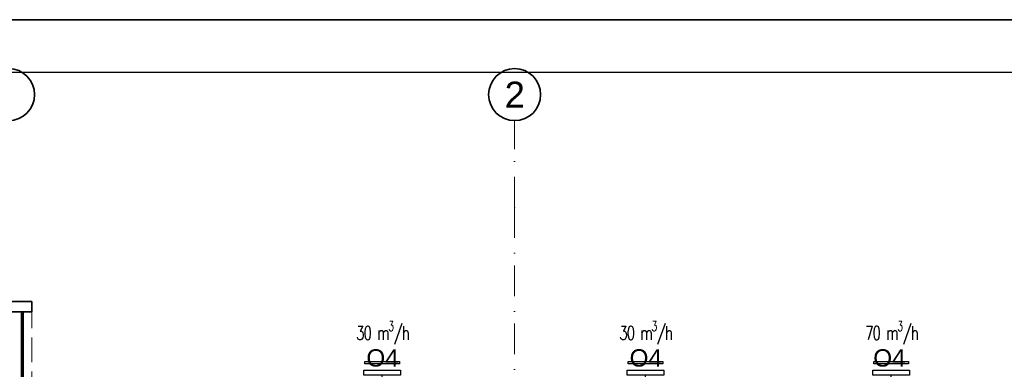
# Model space of a CAD drawing. Header units: millimetres. Extents: x -8078 to 241103, y -4319 to 602442.
# Tile 79 of 148: x 83149 to 94512, y 260950 to 264981. Entities that reach past the tile are written whole.
import ezdxf

# ---------------------------------------------------------------- set-up
doc = ezdxf.new("R2010")
doc.units = ezdxf.units.MM
doc.header["$MEASUREMENT"] = 0
doc.linetypes.add('Krawędzie ukryte', pattern=[3.912222, 2.822222, -1.09])
doc.linetypes.add('Kropki i Kreski', pattern=[6.702778, 3.527778, -1.763889, 0, -1.411111])
for name, color, linetype in [('!AERECO-NAW', 5, 'Continuous'), ('!AERECO-POMOC', 7, 'Continuous'), ('#nawietrzaki', 5, 'Continuous'), ('#podkład', 252, 'Continuous'), ('- A - ocieplenie', 7, 'Continuous'), ('_TABELA', 7, 'Continuous'), ('Konstrukcja - Siatka mod', 7, 'Continuous'), ('Konstrukcja - Ściany zewnętrzne', 7, 'Continuous'), ('Znaczniki okien Archicada', 7, 'Continuous')]:
    doc.layers.add(name, color=color, linetype=linetype)
doc.styles.add('STYL_AUTOMATYCZNY_1', font='arial.ttf')

# ---------------------------------------------------------------- blocks, each defined once
blk = doc.blocks.new('rttrrt')
at = {"layer": '!AERECO-POMOC'}
blk.add_hatch(color=256, dxfattribs=at).paths.add_polyline_path([(39033, 262692), (39083, 262392), (39133, 262692)])
at = {"layer": '!AERECO-NAW'}
for points in [[(39283, 263271), (38884, 263271), (38884, 263299), (39283, 263299)], [(38872, 263201), (39295, 263201), (39295, 263142), (38872, 263142)]]:
    blk.add_lwpolyline(points, close=True, dxfattribs=at)
at = {"layer": '!AERECO-POMOC'}
for p, q in [((39083, 262692), (39083, 263142)), ((39133, 262692), (39033, 262692)), ((39083, 262392), (39033, 262692)), ((39133, 262692), (39083, 262392))]:
    blk.add_line(p, q, dxfattribs=at)
blk = doc.blocks.new('SDFGHB')
at = {"layer": '- A - ocieplenie', "color": 252, "linetype": 'Continuous', "lineweight": 35, "ltscale": 100}
blk.add_line((22898, 473290), (22778, 473290), dxfattribs=at)
blk.add_line((22898, 473290), (22778, 473290), dxfattribs=at)
at = {"layer": '- A - ocieplenie', "color": 252, "linetype": 'Continuous', "lineweight": 35, "ltscale": 100, "flags": 128}
for points in [[(22898, 473410), (19817, 473410)], [(22898, 473410), (22898, 473290)], [(19937, 473290), (22778, 473290)], [(22778, 473290), (22778, 471810)], [(22798, 471830), (22798, 473290)]]:
    blk.add_lwpolyline(points, dxfattribs=at)
at = {"layer": '- A - ocieplenie', "color": 252, "linetype": 'Krawędzie ukryte', "lineweight": 20, "ltscale": 100, "flags": 128}
for points in [[(22778, 473290), (22778, 471930)], [(22898, 471930), (22898, 473290)]]:
    blk.add_lwpolyline(points, dxfattribs=at)
at = {"layer": 'Konstrukcja - Siatka mod', "color": 252, "linetype": 'Kropki i Kreski', "lineweight": 13, "ltscale": 100}
for q in [(28468, 475496), (28468, 457532)]:
    blk.add_line((28468, 474496), q, dxfattribs=at)
at = {"layer": 'Konstrukcja - Siatka mod', "color": 252, "linetype": 'Continuous', "lineweight": 35, "ltscale": 100}
for centre in [(22628, 475796), (28468, 475796)]:
    blk.add_circle(centre, 300, dxfattribs=at)
at = {"layer": 'Konstrukcja - Siatka mod', "color": 252, "linetype": 'Kropki i Kreski', "lineweight": 13, "ltscale": 100}
blk.add_point((28468, 474496), dxfattribs=at)
blk.add_point((28468, 474496), dxfattribs=at)
at = {"layer": 'Konstrukcja - Ściany zewnętrzne', "color": 252, "linetype": 'Krawędzie ukryte', "lineweight": 20, "ltscale": 100, "flags": 128}
for points in [[(22778, 473290), (22278, 473290)], [(22778, 471810), (22778, 473290)]]:
    blk.add_lwpolyline(points, dxfattribs=at)
at = {"layer": 'Konstrukcja - Siatka mod', "color": 252, "linetype": 'Continuous', "lineweight": 13, "insert": (28353, 475946), "char_height": 300, "attachment_point": 1, "style": 'STYL_AUTOMATYCZNY_1'}
blk.add_mtext('\\A1;{\\pql;\\pt0;\\fArial|b0|i0|c238|p0;\\W1.000000;2}', dxfattribs=at)
at = {"layer": 'Znaczniki okien Archicada', "color": 252, "linetype": 'Continuous', "lineweight": 15, "char_height": 200, "attachment_point": 7, "rotation": 90, "style": 'STYL_AUTOMATYCZNY_1'}
for s, insert in [('\\A1;{\\pql;\\pt0;\\fArial|b0|i0|c238|p0;\\W1.000000;90\\fArial|b0|i0|c238|p0;\\W1.000000;\\A1{\\H.66x;\\S^  ;}\\fArial|b0|i0|c238|p0;\\W1.000000;\\fArial|b0|i0|c238|p0;\\W1.000000;}', (26844, 472211)), ('\\A1;{\\pql;\\pt0;\\fArial|b0|i0|c238|p0;\\W1.000000;60\\fArial|b0|i0|c238|p0;\\W1.000000;\\A1{\\H.66x;\\S^  ;}\\fArial|b0|i0|c238|p0;\\W1.000000;\\fArial|b0|i0|c238|p0;\\W1.000000;}', (27244, 472211)), ('\\A1;{\\pql;\\pt0;\\fArial|b0|i0|c238|p0;\\W1.000000;90\\fArial|b0|i0|c238|p0;\\W1.000000;\\A1{\\H.66x;\\S^  ;}\\fArial|b0|i0|c238|p0;\\W1.000000;\\fArial|b0|i0|c238|p0;\\W1.000000;}', (29881, 472211)), ('\\A1;{\\pql;\\pt0;\\fArial|b0|i0|c238|p0;\\W1.000000;60\\fArial|b0|i0|c238|p0;\\W1.000000;\\A1{\\H.66x;\\S^  ;}\\fArial|b0|i0|c238|p0;\\W1.000000;\\fArial|b0|i0|c238|p0;\\W1.000000;}', (30281, 472211)), ('\\A1;{\\pql;\\pt0;\\fArial|b0|i0|c238|p0;\\W1.000000;90\\fArial|b0|i0|c238|p0;\\W1.000000;\\A1{\\H.66x;\\S^  ;}\\fArial|b0|i0|c238|p0;\\W1.000000;\\fArial|b0|i0|c238|p0;\\W1.000000;}', (32693, 472211)), ('\\A1;{\\pql;\\pt0;\\fArial|b0|i0|c238|p0;\\W1.000000;60\\fArial|b0|i0|c238|p0;\\W1.000000;\\A1{\\H.66x;\\S^  ;}\\fArial|b0|i0|c238|p0;\\W1.000000;\\fArial|b0|i0|c238|p0;\\W1.000000;}', (33093, 472211))]:
    blk.add_mtext(s, dxfattribs=dict(at, insert=insert))
at = {"layer": 'Znaczniki okien Archicada', "color": 252, "linetype": 'Continuous', "lineweight": 15, "char_height": 200, "attachment_point": 7, "style": 'STYL_AUTOMATYCZNY_1'}
for insert in [(26757, 472657), (29795, 472657), (32607, 472657)]:
    blk.add_mtext('\\A1;{\\pql;\\pt0;\\fArial|b0|i0|c238|p0;\\W1.000000;O4\\fArial|b0|i0|c238|p0;\\W1.000000;\\fArial|b0|i0|c238|p0;\\W1.000000;\\fArial|b0|i0|c238|p0;\\W1.000000;}', dxfattribs=dict(at, insert=insert))

msp = doc.modelspace()

# ---------------------------------------------------------------- linework, layer by layer
at = {"layer": '_TABELA', "color": 7}
msp.add_lwpolyline([(70876, 264981), (112876, 264981), (70876, 264981), (70876, 235281), (112876, 235281), (112876, 264981)], dxfattribs=at)
msp.add_lwpolyline([(112276, 264371), (73376, 264371), (73376, 235891), (112276, 235891)], close=True, dxfattribs=at)

# ---------------------------------------------------------------- block references
at = {"layer": '#nawietrzaki'}
for p in [(48250, -2260), (51287, -2260), (54124, -2260)]:
    msp.add_blockref('rttrrt', p, dxfattribs=at)
at = {"layer": '#podkład'}
msp.add_blockref('SDFGHB', (60393, -211679), dxfattribs=at)

# ---------------------------------------------------------------- texts
at = {"layer": '#nawietrzaki', "color": 7, "lineweight": 35, "char_height": 160, "width": 2356.92, "attachment_point": 5, "rotation": 0}
for s, insert in [('\\pxqct3;\\Fromans.shx;\\T0.9;\\W0.7;\\A1;30 m{\\H0.7x;\\S3^ ;}/h', (87336, 261369)), ('\\pxqct3;\\Fromans.shx;\\T0.9;\\W0.7;\\A1;30 m{\\H0.7x;\\S3^ ;}/h', (90373, 261369)), ('\\pxqct3;\\Fromans.shx;\\T0.9;\\W0.7;\\A1;70 m{\\H0.7x;\\S3^ ;}/h', (93210, 261369))]:
    msp.add_mtext(s, dxfattribs=dict(at, insert=insert))

doc.saveas('drawing.dxf')
